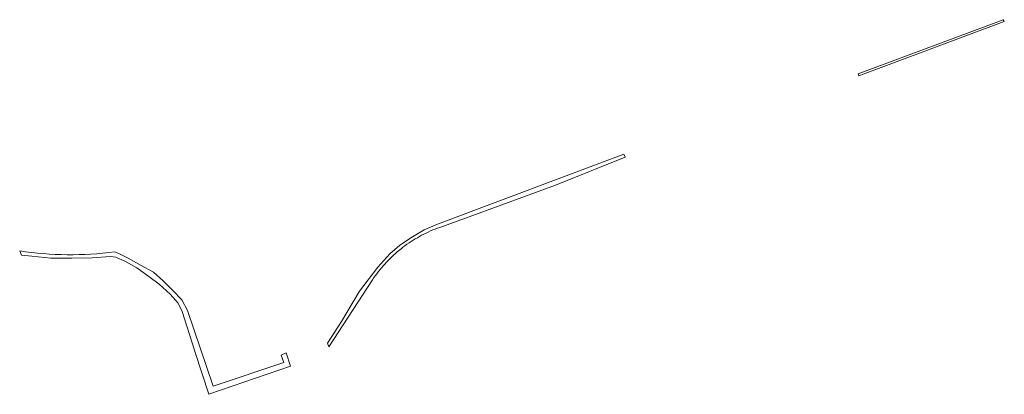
# Model space of a CAD drawing. Extents: x 212171 to 228808, y 571701 to 593093.
# Tile 41 of 97: x 222678 to 222787, y 584855 to 584896. Entities that reach past the tile are written whole.
import ezdxf

# ---------------------------------------------------------------- set-up
doc = ezdxf.new("R2010")
doc.units = 0
doc.layers.add('016 Alles planjaar 2023', color=72, linetype='Continuous', lineweight=20, true_color=0x1e90ff)

msp = doc.modelspace()

# ---------------------------------------------------------------- hatches: boundary and pattern name
at = {"layer": '016 Alles planjaar 2023', "true_color": 0x1e90ff}
h = msp.add_hatch(dxfattribs=at)
h.set_pattern_fill('DQ_CLEAR', color=72, style=0)
h.set_pattern_definition([])
h.paths.add_polyline_path([(222771.17, 584890.01), (222771.26, 584889.79), (222787.37, 584895.82), (222787.25, 584896.01), (222771.17, 584890.01)])
h = msp.add_hatch(dxfattribs=at)
h.set_pattern_fill('DQ_CLEAR', color=72, style=0)
h.set_pattern_definition([])
h.paths.add_polyline_path([(222745.34, 584880.78), (222745.21, 584881.13), (222724.57, 584873.36), (222723.08, 584872.73), (222721.79, 584871.95), (222720.4, 584871.04), (222719.27, 584870.1), (222717.93, 584868.62), (222715.9, 584865.94), (222713.93, 584862.59), (222712.38, 584860.21), (222712.52, 584859.79), (222717.36, 584867.22), (222717.51, 584867.45), (222717.67, 584867.67), (222717.83, 584867.89), (222718, 584868.11), (222718.17, 584868.33), (222718.35, 584868.54), (222718.53, 584868.75), (222718.71, 584868.95), (222718.9, 584869.16), (222719.09, 584869.36), (222719.28, 584869.55), (222719.48, 584869.74), (222719.68, 584869.93), (222719.89, 584870.11), (222720.09, 584870.3), (222720.52, 584870.64), (222720.73, 584870.81), (222720.95, 584870.98), (222721.17, 584871.14), (222721.4, 584871.29), (222721.63, 584871.44), (222721.86, 584871.59), (222722.09, 584871.73), (222722.33, 584871.87), (222722.56, 584872.01), (222722.8, 584872.14), (222723.05, 584872.26), (222723.29, 584872.39), (222723.54, 584872.5), (222723.79, 584872.62), (222724.04, 584872.73), (222724.29, 584872.83), (222724.55, 584872.93), (222724.8, 584873.02), (222728.35, 584874.28), (222737.65, 584877.68), (222745.34, 584880.78)])
h = msp.add_hatch(dxfattribs=at)
h.set_pattern_fill('DQ_CLEAR', color=72, style=0)
h.set_pattern_definition([])
h.paths.add_polyline_path([(222688.78, 584870.31), (222688.12, 584870.23), (222687.47, 584870.16), (222686.81, 584870.1), (222686.15, 584870.06), (222685.49, 584870.02), (222684.83, 584870), (222684.17, 584869.99), (222683.51, 584869.99), (222682.85, 584870), (222682.2, 584870.03), (222681.54, 584870.06), (222680.88, 584870.11), (222680.22, 584870.17), (222679.56, 584870.24), (222678.91, 584870.32), (222678.26, 584870.42), (222678.46, 584869.94), (222679.61, 584869.82), (222681.72, 584869.6), (222684.02, 584869.6), (222686.28, 584869.63), (222688.33, 584869.79), (222688.9, 584869.71), (222689.98, 584869.22), (222691.22, 584868.55), (222692.57, 584867.58), (222693.7, 584866.74), (222694.92, 584865.63), (222695.81, 584864.63), (222696.27, 584863.71), (222697.63, 584859.41), (222697.71, 584859.17), (222699.22, 584854.54), (222708.26, 584857.65), (222707.78, 584859.11), (222707.25, 584858.88), (222707.52, 584858.05), (222699.7, 584855.45), (222696.86, 584863.82), (222696.21, 584864.98), (222695.24, 584866.04), (222694.16, 584867.09), (222693.08, 584868.06), (222691.73, 584868.79), (222690.28, 584869.6), (222689.25, 584870.11), (222688.78, 584870.31)])

# ---------------------------------------------------------------- linework, layer by layer
at = {"layer": '016 Alles planjaar 2023', "color": 14, "true_color": 0x004000}
for points in [[(222771.17, 584890.01), (222771.26, 584889.79), (222787.37, 584895.82), (222787.25, 584896.01), (222771.17, 584890.01)], [(222745.34, 584880.78), (222745.21, 584881.13), (222724.57, 584873.36), (222723.08, 584872.73), (222721.79, 584871.95), (222720.4, 584871.04), (222719.27, 584870.1), (222717.93, 584868.62), (222715.9, 584865.94), (222713.93, 584862.59), (222712.38, 584860.21), (222712.52, 584859.79), (222717.36, 584867.22), (222717.51, 584867.45), (222717.67, 584867.67), (222717.83, 584867.89), (222718, 584868.11), (222718.17, 584868.33), (222718.35, 584868.54), (222718.53, 584868.75), (222718.71, 584868.95), (222718.9, 584869.16), (222719.09, 584869.36), (222719.28, 584869.55), (222719.48, 584869.74), (222719.68, 584869.93), (222719.89, 584870.11), (222720.09, 584870.3), (222720.52, 584870.64), (222720.73, 584870.81), (222720.95, 584870.98), (222721.17, 584871.14), (222721.4, 584871.29), (222721.63, 584871.44), (222721.86, 584871.59), (222722.09, 584871.73), (222722.33, 584871.87), (222722.56, 584872.01), (222722.8, 584872.14), (222723.05, 584872.26), (222723.29, 584872.39), (222723.54, 584872.5), (222723.79, 584872.62), (222724.04, 584872.73), (222724.29, 584872.83), (222724.55, 584872.93), (222724.8, 584873.02), (222728.35, 584874.28), (222737.65, 584877.68), (222745.34, 584880.78)], [(222688.78, 584870.31), (222688.12, 584870.23), (222687.47, 584870.16), (222686.81, 584870.1), (222686.15, 584870.06), (222685.49, 584870.02), (222684.83, 584870), (222684.17, 584869.99), (222683.51, 584869.99), (222682.85, 584870), (222682.2, 584870.03), (222681.54, 584870.06), (222680.88, 584870.11), (222680.22, 584870.17), (222679.56, 584870.24), (222678.91, 584870.32), (222678.26, 584870.42), (222678.46, 584869.94), (222679.61, 584869.82), (222681.72, 584869.6), (222684.02, 584869.6), (222686.28, 584869.63), (222688.33, 584869.79), (222688.9, 584869.71), (222689.98, 584869.22), (222691.22, 584868.55), (222692.57, 584867.58), (222693.7, 584866.74), (222694.92, 584865.63), (222695.81, 584864.63), (222696.27, 584863.71), (222697.63, 584859.41), (222697.71, 584859.17), (222699.22, 584854.54), (222708.26, 584857.65), (222707.78, 584859.11), (222707.25, 584858.88), (222707.52, 584858.05), (222699.7, 584855.45), (222696.86, 584863.82), (222696.21, 584864.98), (222695.24, 584866.04), (222694.16, 584867.09), (222693.08, 584868.06), (222691.73, 584868.79), (222690.28, 584869.6), (222689.25, 584870.11), (222688.78, 584870.31)]]:
    msp.add_lwpolyline(points, close=True, dxfattribs=at)

doc.saveas('drawing.dxf')
